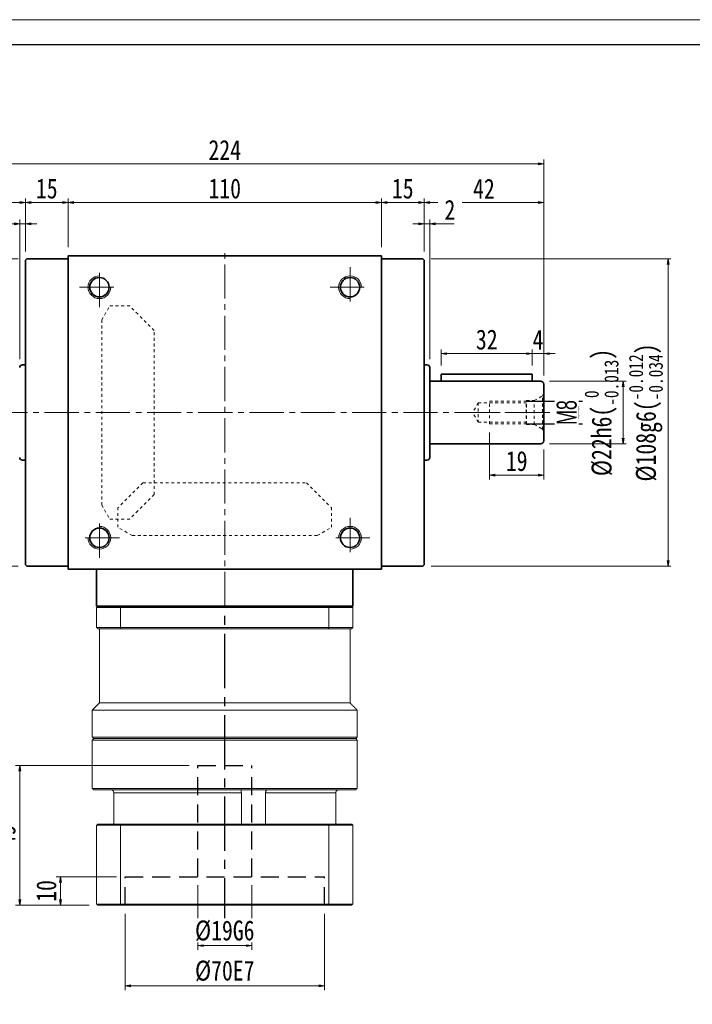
# Model space of a CAD drawing. Header units: millimetres. Extents: x 7 to 755, y 37 to 563.
# Tile 3 of 8: x 154 to 390, y 218 to 563. Entities that reach past the tile are written whole.
import ezdxf

# ---------------------------------------------------------------- set-up
doc = ezdxf.new("R2010")
doc.units = ezdxf.units.MM
for name, pattern in [('CENTER2', [28.575, 19.05, -3.175, 3.175, -3.175]), ('DASHED2', [9.525, 6.35, -3.175]), ('点画线', [18, 12, -2, 2, -2]), ('虚线', [2, 1, -1])]:
    doc.linetypes.add(name, pattern=pattern)
doc.layers.add('3中心线层', color=1, linetype='CENTER2')
doc.layers.add('4虚线层', color=6, linetype='DASHED2')
for name, color, linetype, lineweight in [('EB0', 7, 'Continuous', 35), ('中心线层', 1, '点画线', 18), ('图框_外框线', 7, 'Continuous', 18), ('尺寸线层', 3, 'Continuous', 18), ('粗实线层', 7, 'Continuous', 35)]:
    doc.layers.add(name, color=color, linetype=linetype, lineweight=lineweight)
doc.styles.add('宋体', font='SimSun.ttf', dxfattribs={"width": 0.8})
doc.styles.add('标准', font='txt', dxfattribs={"width": 0.667})
doc.dimstyles.new('a4-1-1', dxfattribs={"dimtxt": 3, "dimasz": 3, "dimexe": 1.5, "dimexo": 0, "dimgap": 0.5, "dimtad": 1, "dimdec": 3, "dimdsep": 46, "dimtxsty": '标准', "dimblk": '_CAXARROW', "dimcen": 0, "dimdle": 6, "dimazin": 2, "dimtfac": 0.707107, "dimtdec": 3, "dimtix": 1, "dimtmove": 2, "dimatfit": 3, "dimfxl": 0, "dimfrac": 2, "dimtolj": 1, "dimarcsym": 0})
doc.dimstyles.new('A水平标注$0', dxfattribs={"dimtxt": 3.5, "dimasz": 2, "dimexe": 1.5, "dimexo": 3, "dimgap": 1.1, "dimtad": 1, "dimtoh": 1, "dimdec": 4, "dimdsep": 46, "dimtxsty": '宋体', "dimblk": 'OPEN', "dimcen": 3, "dimclrd": 3, "dimclre": 3, "dimclrt": 6, "dimadec": 0, "dimazin": 0, "dimtm": 1e-09, "dimtfac": 1, "dimtdec": 4, "dimtix": 1, "dimtmove": 0, "dimatfit": 3, "dimldrblk": 'OPEN', "dimfxl": 0, "dimlwd": 13, "dimlwe": 13, "dimarcsym": 0})
doc.dimstyles.new('D直径标注φ25', dxfattribs={"dimtxt": 3.5, "dimasz": 2, "dimexe": 1, "dimexo": 3, "dimtad": 1, "dimtoh": 1, "dimdec": 1, "dimdsep": 46, "dimtxsty": '宋体', "dimblk": 'OPEN', "dimcen": 3, "dimclrd": 3, "dimclre": 3, "dimclrt": 130, "dimadec": 0, "dimazin": 0, "dimtm": 1e-09, "dimtfac": 1, "dimtdec": 1, "dimtmove": 0, "dimatfit": 0, "dimldrblk": 'OPEN', "dimfxl": 0, "dimlwd": 13, "dimlwe": 13, "dimarcsym": 0})

# ---------------------------------------------------------------- blocks, each defined once
blk = doc.blocks.new('m8-11111_2_1')
at = {"layer": '中心线层', "linetype": '点画线', "lineweight": 18}
blk.add_line((27.67, 0), (-2.1, 0), dxfattribs=at)
at = {"layer": '粗实线层', "color": 6, "linetype": '虚线', "lineweight": 18}
for p, q in [((0, -6.6), (0, 6.6)), ((0, 6.6), (0.43, 5.86)), ((3.3, 4.2), (0.43, 5.86)), ((0.43, -5.86), (0.43, 5.86)), ((6, 4.2), (3.3, 4.2)), ((3.3, -4.2), (3.3, 4.2)), ((6.2, 4), (6, 4.2)), ((6, -4.2), (6, 4.2)), ((19, 4), (6.2, 4)), ((6.2, -4), (6.2, 4)), ((19, -4), (19, 4)), ((23, 3.4), (6.2, 3.4)), ((23, 3.4), (24.96, 0)), ((23, 3.4), (23, -3.4)), ((23, -3.4), (24.96, 0)), ((23, -3.4), (6.2, -3.4)), ((0, -6.6), (0.43, -5.86)), ((3.3, -4.2), (0.43, -5.86)), ((6, -4.2), (3.3, -4.2)), ((6.2, -4), (6, -4.2)), ((19, -4), (6.2, -4))]:
    blk.add_line(p, q, dxfattribs=at)
blk = doc.blocks.new('_Open')
at = {"color": 0, "linetype": 'ByBlock', "lineweight": -2}
for p, q in [((-1, 0.17), (0, 0)), ((-1, -0.17), (0, 0)), ((0, 0), (-1, 0))]:
    blk.add_line(p, q, dxfattribs=at)
blk = doc.blocks.new('*D14')
at = {"layer": 'Defpoints', "color": 0, "transparency": 16777216}
for p in [(155.9, 499.06), (155.9, 478.86), (170.9, 480.36)]:
    blk.add_point(p, dxfattribs=at)
at = {"layer": '尺寸线层', "color": 3, "lineweight": 13, "transparency": 16777216}
for p, q in [((155.9, 481.86), (155.9, 500.56)), ((168.9, 499.06), (157.9, 499.06)), ((170.9, 483.36), (170.9, 500.56))]:
    blk.add_line(p, q, dxfattribs=at)
at = {"layer": '尺寸线层', "color": 3, "lineweight": 13, "transparency": 16777216, "xscale": 2, "yscale": 2, "zscale": 2, "rotation": 180}
blk.add_blockref('_Open', (155.9, 499.06), dxfattribs=at)
at = {"layer": '尺寸线层', "color": 3, "lineweight": 13, "transparency": 16777216, "xscale": 2, "yscale": 2, "zscale": 2}
blk.add_blockref('_Open', (170.9, 499.06), dxfattribs=at)
at = {"layer": '尺寸线层', "color": 6, "transparency": 16777216, "insert": (163.4, 503.96), "char_height": 7, "attachment_point": 5, "style": '宋体', "bg_fill": 3, "box_fill_scale": 1.1, "bg_fill_color": 257, "bg_fill_transparency": 0}
blk.add_mtext('15', dxfattribs=at)
blk = doc.blocks.new('*D15')
at = {"layer": 'Defpoints', "color": 0, "transparency": 16777216}
for p in [(295.9, 499.06), (280.9, 480.36), (295.9, 478.86)]:
    blk.add_point(p, dxfattribs=at)
at = {"layer": '尺寸线层', "color": 3, "lineweight": 13, "transparency": 16777216}
for p, q in [((280.9, 483.36), (280.9, 500.56)), ((282.9, 499.06), (293.9, 499.06)), ((295.9, 481.86), (295.9, 500.56))]:
    blk.add_line(p, q, dxfattribs=at)
at = {"layer": '尺寸线层', "color": 3, "lineweight": 13, "transparency": 16777216, "xscale": 2, "yscale": 2, "zscale": 2, "rotation": 180}
blk.add_blockref('_Open', (280.9, 499.06), dxfattribs=at)
at = {"layer": '尺寸线层', "color": 3, "lineweight": 13, "transparency": 16777216, "xscale": 2, "yscale": 2, "zscale": 2}
blk.add_blockref('_Open', (295.9, 499.06), dxfattribs=at)
at = {"layer": '尺寸线层', "color": 6, "transparency": 16777216, "insert": (288.4, 503.96), "char_height": 7, "attachment_point": 5, "style": '宋体', "bg_fill": 3, "box_fill_scale": 1.1, "bg_fill_color": 257, "bg_fill_transparency": 0}
blk.add_mtext('15', dxfattribs=at)
blk = doc.blocks.new('*D16')
at = {"layer": 'Defpoints', "color": 0, "transparency": 16777216}
for p in [(280.9, 499.06), (170.9, 480.36), (280.9, 480.36)]:
    blk.add_point(p, dxfattribs=at)
at = {"layer": '尺寸线层', "color": 3, "lineweight": 13, "transparency": 16777216}
for p, q in [((170.9, 483.36), (170.9, 500.56)), ((172.9, 499.06), (278.9, 499.06)), ((280.9, 483.36), (280.9, 500.56))]:
    blk.add_line(p, q, dxfattribs=at)
at = {"layer": '尺寸线层', "color": 3, "lineweight": 13, "transparency": 16777216, "xscale": 2, "yscale": 2, "zscale": 2}
for p, rotation in [((170.9, 499.06), 179.9999999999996), ((280.9, 499.06), 359.9999999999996)]:
    blk.add_blockref('_Open', p, dxfattribs=dict(at, rotation=rotation))
at = {"layer": '尺寸线层', "color": 6, "transparency": 16777216, "insert": (225.9, 503.98), "char_height": 7, "attachment_point": 5, "style": '宋体', "bg_fill": 3, "box_fill_scale": 1.1, "bg_fill_color": 257, "bg_fill_transparency": 0}
blk.add_mtext('110', dxfattribs=at)
blk = doc.blocks.new('*D17')
at = {"layer": 'Defpoints', "color": 0, "transparency": 16777216}
for p in [(113.9, 512.67), (113.9, 435.36), (337.9, 435.36)]:
    blk.add_point(p, dxfattribs=at)
at = {"layer": '尺寸线层', "color": 3, "lineweight": 13, "transparency": 16777216}
for p, q in [((113.9, 438.36), (113.9, 514.17)), ((335.9, 512.67), (115.9, 512.67)), ((337.9, 438.36), (337.9, 514.17))]:
    blk.add_line(p, q, dxfattribs=at)
at = {"layer": '尺寸线层', "color": 3, "lineweight": 13, "transparency": 16777216, "xscale": 2, "yscale": 2, "zscale": 2, "rotation": 180}
blk.add_blockref('_Open', (113.9, 512.67), dxfattribs=at)
at = {"layer": '尺寸线层', "color": 3, "lineweight": 13, "transparency": 16777216, "xscale": 2, "yscale": 2, "zscale": 2}
blk.add_blockref('_Open', (337.9, 512.67), dxfattribs=at)
at = {"layer": '尺寸线层', "color": 6, "transparency": 16777216, "insert": (225.9, 517.55), "char_height": 7, "attachment_point": 5, "style": '宋体', "bg_fill": 3, "box_fill_scale": 1.1, "bg_fill_color": 257, "bg_fill_transparency": 0}
blk.add_mtext('224', dxfattribs=at)
blk = doc.blocks.new('*D20')
at = {"layer": 'Defpoints', "color": 0, "transparency": 16777216}
for p in [(156.4, 479.36), (82.46, 371.36), (156.4, 371.36)]:
    blk.add_point(p, dxfattribs=at)
at = {"layer": '尺寸线层', "color": 3, "lineweight": 13, "transparency": 16777216}
for p, q in [((153.4, 479.36), (81.46, 479.36)), ((82.46, 477.36), (82.46, 373.36)), ((153.4, 371.36), (81.46, 371.36))]:
    blk.add_line(p, q, dxfattribs=at)
at = {"layer": '尺寸线层', "color": 3, "lineweight": 13, "transparency": 16777216, "xscale": 2, "yscale": 2, "zscale": 2}
for p, rotation in [((82.46, 479.36), 90), ((82.46, 371.36), 270)]:
    blk.add_blockref('_Open', p, dxfattribs=dict(at, rotation=rotation))
at = {"layer": '尺寸线层', "color": 130, "transparency": 16777216, "insert": (74.63, 425.36), "char_height": 7, "attachment_point": 5, "rotation": 90, "style": '宋体', "bg_fill": 3, "box_fill_scale": 1.1, "bg_fill_color": 257, "bg_fill_transparency": 0}
blk.add_mtext('{\\A1;\\A1;%%C108g6({\\H0.707107x;\\S-0.012^ -0.034;})}', dxfattribs=at)
blk = doc.blocks.new('_CAXARROW')
blk.add_hatch(color=0).paths.add_polyline_path([(0, 0), (-1, 0.125), (-1, -0.125)], flags=0)
blk = doc.blocks.new('*D21')
at = {"layer": 'Defpoints', "color": 0, "transparency": 16777216}
for p in [(331.7, 429.36), (331.7, 421.36)]:
    blk.add_point(p, dxfattribs=at)
at = {"layer": '尺寸线层', "color": 0, "lineweight": -2, "transparency": 16777216}
for p, q in [((331.7, 429.36), (351.51, 429.36)), ((350.01, 426.36), (350.01, 424.36)), ((331.7, 421.36), (351.51, 421.36))]:
    blk.add_line(p, q, dxfattribs=at)
at = {"layer": '尺寸线层', "color": 0, "lineweight": -2, "transparency": 16777216, "xscale": 3, "yscale": 3, "zscale": 3}
for p, rotation in [((350.01, 429.36), 90), ((350.01, 421.36), 270)]:
    blk.add_blockref('_CAXARROW', p, dxfattribs=dict(at, rotation=rotation))
at = {"layer": '尺寸线层', "color": 0, "transparency": 16777216, "insert": (346.01, 425.36), "char_height": 7, "attachment_point": 5, "rotation": 90, "style": '标准', "bg_fill": 3, "box_fill_scale": 1.1, "bg_fill_color": 257, "bg_fill_transparency": 0}
blk.add_mtext('\\A1;M8', dxfattribs=at)
at = {"layer": 'Defpoints', "color": 0, "transparency": 16777216}
blk.add_point((350.01, 421.36), dxfattribs=at)
blk = doc.blocks.new('*D22')
at = {"layer": 'Defpoints', "color": 0, "transparency": 16777216}
for p in [(336.9, 436.36), (336.9, 414.36), (365.81, 414.36)]:
    blk.add_point(p, dxfattribs=at)
at = {"layer": '尺寸线层', "color": 3, "lineweight": 13, "transparency": 16777216}
for p, q in [((339.9, 436.36), (366.81, 436.36)), ((365.81, 434.36), (365.81, 416.36)), ((339.9, 414.36), (366.81, 414.36))]:
    blk.add_line(p, q, dxfattribs=at)
at = {"layer": '尺寸线层', "color": 3, "lineweight": 13, "transparency": 16777216, "xscale": 2, "yscale": 2, "zscale": 2}
for p, rotation in [((365.81, 436.36), 90), ((365.81, 414.36), 270)]:
    blk.add_blockref('_Open', p, dxfattribs=dict(at, rotation=rotation))
at = {"layer": '尺寸线层', "color": 130, "transparency": 16777216, "insert": (358.2, 425.36), "char_height": 7, "attachment_point": 5, "rotation": 90, "style": '宋体'}
blk.add_mtext('{\\A1;\\A1;%%C22h6({\\H0.707107x;\\S 0^ -0.013;})}', dxfattribs=at)
blk = doc.blocks.new('*D23')
at = {"layer": 'Defpoints', "color": 0, "transparency": 16777216}
for p in [(295.4, 479.36), (295.4, 371.36), (381.59, 371.36)]:
    blk.add_point(p, dxfattribs=at)
at = {"layer": '尺寸线层', "color": 3, "lineweight": 13, "transparency": 16777216}
for p, q in [((298.4, 479.36), (382.59, 479.36)), ((381.59, 477.36), (381.59, 373.36)), ((298.4, 371.36), (382.59, 371.36))]:
    blk.add_line(p, q, dxfattribs=at)
at = {"layer": '尺寸线层', "color": 3, "lineweight": 13, "transparency": 16777216, "xscale": 2, "yscale": 2, "zscale": 2}
for p, rotation in [((381.59, 479.36), 90), ((381.59, 371.36), 270)]:
    blk.add_blockref('_Open', p, dxfattribs=dict(at, rotation=rotation))
at = {"layer": '尺寸线层', "color": 130, "transparency": 16777216, "insert": (373.77, 425.36), "char_height": 7, "attachment_point": 5, "rotation": 90, "style": '宋体', "bg_fill": 3, "box_fill_scale": 1.1, "bg_fill_color": 257, "bg_fill_transparency": 0}
blk.add_mtext('{\\A1;\\A1;%%C108g6({\\H0.707107x;\\S-0.012^ -0.034;})}', dxfattribs=at)
blk = doc.blocks.new('*D37')
at = {"layer": 'Defpoints', "color": 0, "transparency": 16777216}
for p in [(333.9, 446.02), (333.9, 438.86), (337.9, 435.36)]:
    blk.add_point(p, dxfattribs=at)
at = {"layer": '尺寸线层', "color": 3, "lineweight": 13, "transparency": 16777216}
for p, q in [((331.9, 446.02), (329.9, 446.02)), ((333.9, 441.86), (333.9, 447.52)), ((337.9, 446.02), (333.9, 446.02)), ((337.9, 438.36), (337.9, 447.52)), ((339.9, 446.02), (341.9, 446.02))]:
    blk.add_line(p, q, dxfattribs=at)
at = {"layer": '尺寸线层', "color": 3, "lineweight": 13, "transparency": 16777216, "xscale": 2, "yscale": 2, "zscale": 2}
blk.add_blockref('_Open', (333.9, 446.02), dxfattribs=at)
at = {"layer": '尺寸线层', "color": 3, "lineweight": 13, "transparency": 16777216, "xscale": 2, "yscale": 2, "zscale": 2, "rotation": 180}
blk.add_blockref('_Open', (337.9, 446.02), dxfattribs=at)
at = {"layer": '尺寸线层', "color": 6, "transparency": 16777216, "insert": (335.9, 450.9), "char_height": 7, "attachment_point": 5, "style": '宋体', "bg_fill": 3, "box_fill_scale": 1.1, "bg_fill_color": 257, "bg_fill_transparency": 0}
blk.add_mtext('4', dxfattribs=at)
blk = doc.blocks.new('*D38')
at = {"layer": 'Defpoints', "color": 0, "transparency": 16777216}
for p in [(301.9, 446.02), (301.9, 438.86), (333.9, 438.86)]:
    blk.add_point(p, dxfattribs=at)
at = {"layer": '尺寸线层', "color": 3, "lineweight": 13, "transparency": 16777216}
for p, q in [((301.9, 441.86), (301.9, 447.52)), ((331.9, 446.02), (303.9, 446.02)), ((333.9, 441.86), (333.9, 447.52))]:
    blk.add_line(p, q, dxfattribs=at)
at = {"layer": '尺寸线层', "color": 3, "lineweight": 13, "transparency": 16777216, "xscale": 2, "yscale": 2, "zscale": 2, "rotation": 180}
blk.add_blockref('_Open', (301.9, 446.02), dxfattribs=at)
at = {"layer": '尺寸线层', "color": 3, "lineweight": 13, "transparency": 16777216, "xscale": 2, "yscale": 2, "zscale": 2}
blk.add_blockref('_Open', (333.9, 446.02), dxfattribs=at)
at = {"layer": '尺寸线层', "color": 6, "transparency": 16777216, "insert": (317.9, 450.94), "char_height": 7, "attachment_point": 5, "style": '宋体', "bg_fill": 3, "box_fill_scale": 1.1, "bg_fill_color": 257, "bg_fill_transparency": 0}
blk.add_mtext('32', dxfattribs=at)
blk = doc.blocks.new('*D39')
at = {"layer": 'Defpoints', "color": 0, "transparency": 16777216}
for p in [(318.9, 421.36), (337.9, 415.36), (318.9, 403.36)]:
    blk.add_point(p, dxfattribs=at)
at = {"layer": '尺寸线层', "color": 3, "lineweight": 13, "transparency": 16777216}
for p, q in [((318.9, 418.36), (318.9, 401.86)), ((337.9, 412.36), (337.9, 401.86)), ((335.9, 403.36), (320.9, 403.36))]:
    blk.add_line(p, q, dxfattribs=at)
at = {"layer": '尺寸线层', "color": 3, "lineweight": 13, "transparency": 16777216, "xscale": 2, "yscale": 2, "zscale": 2, "rotation": 180}
blk.add_blockref('_Open', (318.9, 403.36), dxfattribs=at)
at = {"layer": '尺寸线层', "color": 3, "lineweight": 13, "transparency": 16777216, "xscale": 2, "yscale": 2, "zscale": 2}
blk.add_blockref('_Open', (337.9, 403.36), dxfattribs=at)
at = {"layer": '尺寸线层', "color": 6, "transparency": 16777216, "insert": (328.4, 408.28), "char_height": 7, "attachment_point": 5, "style": '宋体', "bg_fill": 3, "box_fill_scale": 1.1, "bg_fill_color": 257, "bg_fill_transparency": 0}
blk.add_mtext('19', dxfattribs=at)
blk = doc.blocks.new('*D9')
at = {"layer": 'Defpoints', "color": 0, "transparency": 16777216}
for p in [(155.9, 499.06), (155.9, 478.86), (113.9, 435.36)]:
    blk.add_point(p, dxfattribs=at)
at = {"layer": '尺寸线层', "color": 3, "lineweight": 13, "transparency": 16777216}
for p, q in [((113.9, 438.36), (113.9, 500.56)), ((115.9, 499.06), (153.9, 499.06)), ((155.9, 481.86), (155.9, 500.56))]:
    blk.add_line(p, q, dxfattribs=at)
at = {"layer": '尺寸线层', "color": 3, "lineweight": 13, "transparency": 16777216, "xscale": 2, "yscale": 2, "zscale": 2, "rotation": 180}
blk.add_blockref('_Open', (113.9, 499.06), dxfattribs=at)
at = {"layer": '尺寸线层', "color": 3, "lineweight": 13, "transparency": 16777216, "xscale": 2, "yscale": 2, "zscale": 2}
blk.add_blockref('_Open', (155.9, 499.06), dxfattribs=at)
at = {"layer": '尺寸线层', "color": 6, "transparency": 16777216, "insert": (134.9, 503.94), "char_height": 7, "attachment_point": 5, "style": '宋体', "bg_fill": 3, "box_fill_scale": 1.1, "bg_fill_color": 257, "bg_fill_transparency": 0}
blk.add_mtext('42', dxfattribs=at)
blk = doc.blocks.new('*D10')
at = {"layer": 'Defpoints', "color": 0, "transparency": 16777216}
for p in [(153.9, 491.65), (155.9, 478.86), (153.9, 441.11)]:
    blk.add_point(p, dxfattribs=at)
at = {"layer": '尺寸线层', "color": 3, "lineweight": 13, "transparency": 16777216}
for p, q in [((145.3, 491.65), (149.9, 491.65)), ((149.9, 491.65), (151.9, 491.65)), ((153.9, 444.11), (153.9, 493.15)), ((155.9, 491.65), (153.9, 491.65)), ((155.9, 481.86), (155.9, 493.15)), ((157.9, 491.65), (159.9, 491.65))]:
    blk.add_line(p, q, dxfattribs=at)
at = {"layer": '尺寸线层', "color": 3, "lineweight": 13, "transparency": 16777216, "xscale": 2, "yscale": 2, "zscale": 2}
blk.add_blockref('_Open', (153.9, 491.65), dxfattribs=at)
at = {"layer": '尺寸线层', "color": 3, "lineweight": 13, "transparency": 16777216, "xscale": 2, "yscale": 2, "zscale": 2, "rotation": 180}
blk.add_blockref('_Open', (155.9, 491.65), dxfattribs=at)
at = {"layer": '尺寸线层', "color": 6, "transparency": 16777216, "insert": (146.85, 496.53), "char_height": 7, "attachment_point": 5, "style": '宋体', "bg_fill": 3, "box_fill_scale": 1.1, "bg_fill_color": 257, "bg_fill_transparency": 0}
blk.add_mtext('2', dxfattribs=at)
blk = doc.blocks.new('*D11')
at = {"layer": 'Defpoints', "color": 0, "transparency": 16777216}
for p in [(295.9, 499.06), (295.9, 478.86), (337.9, 435.36)]:
    blk.add_point(p, dxfattribs=at)
at = {"layer": '尺寸线层', "color": 3, "lineweight": 13, "transparency": 16777216}
for p, q in [((295.9, 481.86), (295.9, 500.56)), ((335.9, 499.06), (297.9, 499.06)), ((337.9, 438.36), (337.9, 500.56))]:
    blk.add_line(p, q, dxfattribs=at)
at = {"layer": '尺寸线层', "color": 3, "lineweight": 13, "transparency": 16777216, "xscale": 2, "yscale": 2, "zscale": 2, "rotation": 180}
blk.add_blockref('_Open', (295.9, 499.06), dxfattribs=at)
at = {"layer": '尺寸线层', "color": 3, "lineweight": 13, "transparency": 16777216, "xscale": 2, "yscale": 2, "zscale": 2}
blk.add_blockref('_Open', (337.9, 499.06), dxfattribs=at)
at = {"layer": '尺寸线层', "color": 6, "transparency": 16777216, "insert": (316.9, 503.94), "char_height": 7, "attachment_point": 5, "style": '宋体', "bg_fill": 3, "box_fill_scale": 1.1, "bg_fill_color": 257, "bg_fill_transparency": 0}
blk.add_mtext('42', dxfattribs=at)
blk = doc.blocks.new('*D12')
at = {"layer": 'Defpoints', "color": 0, "transparency": 16777216}
for p in [(297.9, 491.65), (295.9, 478.86), (297.9, 441.11)]:
    blk.add_point(p, dxfattribs=at)
at = {"layer": '尺寸线层', "color": 3, "lineweight": 13, "transparency": 16777216}
for p, q in [((293.9, 491.65), (291.9, 491.65)), ((295.9, 481.86), (295.9, 493.15)), ((295.9, 491.65), (297.9, 491.65)), ((297.9, 444.11), (297.9, 493.15)), ((301.9, 491.65), (299.9, 491.65)), ((306.49, 491.65), (301.9, 491.65))]:
    blk.add_line(p, q, dxfattribs=at)
at = {"layer": '尺寸线层', "color": 3, "lineweight": 13, "transparency": 16777216, "xscale": 2, "yscale": 2, "zscale": 2}
blk.add_blockref('_Open', (295.9, 491.65), dxfattribs=at)
at = {"layer": '尺寸线层', "color": 3, "lineweight": 13, "transparency": 16777216, "xscale": 2, "yscale": 2, "zscale": 2, "rotation": 180}
blk.add_blockref('_Open', (297.9, 491.65), dxfattribs=at)
at = {"layer": '尺寸线层', "color": 6, "transparency": 16777216, "insert": (304.95, 496.53), "char_height": 7, "attachment_point": 5, "style": '宋体', "bg_fill": 3, "box_fill_scale": 1.1, "bg_fill_color": 257, "bg_fill_transparency": 0}
blk.add_mtext('2', dxfattribs=at)
blk = doc.blocks.new('*D41')
at = {"layer": 'Defpoints', "color": 0, "transparency": 16777216}
for p in [(190.9, 252.36), (260.9, 252.36), (260.9, 224.05)]:
    blk.add_point(p, dxfattribs=at)
at = {"layer": '尺寸线层', "color": 3, "lineweight": 13, "transparency": 16777216}
for p, q in [((190.9, 249.36), (190.9, 222.55)), ((260.9, 249.36), (260.9, 222.55)), ((192.9, 224.05), (258.9, 224.05))]:
    blk.add_line(p, q, dxfattribs=at)
at = {"layer": '尺寸线层', "color": 3, "lineweight": 13, "transparency": 16777216, "xscale": 2, "yscale": 2, "zscale": 2, "rotation": 180}
blk.add_blockref('_Open', (190.9, 224.05), dxfattribs=at)
at = {"layer": '尺寸线层', "color": 3, "lineweight": 13, "transparency": 16777216, "xscale": 2, "yscale": 2, "zscale": 2}
blk.add_blockref('_Open', (260.9, 224.05), dxfattribs=at)
at = {"layer": '尺寸线层', "color": 6, "transparency": 16777216, "insert": (225.9, 229.23), "char_height": 7, "attachment_point": 5, "style": '宋体', "bg_fill": 3, "box_fill_scale": 1.1, "bg_fill_color": 257, "bg_fill_transparency": 0}
blk.add_mtext('%%C70E7', dxfattribs=at)
blk = doc.blocks.new('*D42')
at = {"layer": 'Defpoints', "color": 0, "transparency": 16777216}
for p in [(216.4, 262.36), (235.4, 262.36), (235.4, 238.15)]:
    blk.add_point(p, dxfattribs=at)
at = {"layer": '尺寸线层', "color": 3, "lineweight": 13, "transparency": 16777216}
for p, q in [((216.4, 259.36), (216.4, 236.65)), ((235.4, 259.36), (235.4, 236.65)), ((218.4, 238.15), (233.4, 238.15))]:
    blk.add_line(p, q, dxfattribs=at)
at = {"layer": '尺寸线层', "color": 3, "lineweight": 13, "transparency": 16777216, "xscale": 2, "yscale": 2, "zscale": 2, "rotation": 180}
blk.add_blockref('_Open', (216.4, 238.15), dxfattribs=at)
at = {"layer": '尺寸线层', "color": 3, "lineweight": 13, "transparency": 16777216, "xscale": 2, "yscale": 2, "zscale": 2}
blk.add_blockref('_Open', (235.4, 238.15), dxfattribs=at)
at = {"layer": '尺寸线层', "color": 6, "transparency": 16777216, "insert": (225.9, 243.33), "char_height": 7, "attachment_point": 5, "style": '宋体', "bg_fill": 3, "box_fill_scale": 1.1, "bg_fill_color": 257, "bg_fill_transparency": 0}
blk.add_mtext('%%C19G6', dxfattribs=at)
blk = doc.blocks.new('*D43')
at = {"layer": 'Defpoints', "color": 0, "transparency": 16777216}
for p in [(190.9, 262.36), (168.19, 252.36), (181.3, 252.36)]:
    blk.add_point(p, dxfattribs=at)
at = {"layer": '尺寸线层', "color": 3, "lineweight": 13, "transparency": 16777216}
for p, q in [((187.9, 262.36), (166.69, 262.36)), ((168.19, 260.36), (168.19, 254.36)), ((178.3, 252.36), (166.69, 252.36))]:
    blk.add_line(p, q, dxfattribs=at)
at = {"layer": '尺寸线层', "color": 3, "lineweight": 13, "transparency": 16777216, "xscale": 2, "yscale": 2, "zscale": 2}
for p, rotation in [((168.19, 262.36), 90), ((168.19, 252.36), 270)]:
    blk.add_blockref('_Open', p, dxfattribs=dict(at, rotation=rotation))
at = {"layer": '尺寸线层', "color": 6, "transparency": 16777216, "insert": (163.27, 257.36), "char_height": 7, "attachment_point": 5, "rotation": 90, "style": '宋体', "bg_fill": 3, "box_fill_scale": 1.1, "bg_fill_color": 257, "bg_fill_transparency": 0}
blk.add_mtext('10', dxfattribs=at)
blk = doc.blocks.new('*D44')
at = {"layer": 'Defpoints', "color": 0, "transparency": 16777216}
for p in [(216.4, 301.36), (153.95, 252.36), (181.3, 252.36)]:
    blk.add_point(p, dxfattribs=at)
at = {"layer": '尺寸线层', "color": 3, "lineweight": 13, "transparency": 16777216}
for p, q in [((213.4, 301.36), (152.45, 301.36)), ((153.95, 299.36), (153.95, 254.36)), ((178.3, 252.36), (152.45, 252.36))]:
    blk.add_line(p, q, dxfattribs=at)
at = {"layer": '尺寸线层', "color": 3, "lineweight": 13, "transparency": 16777216, "xscale": 2, "yscale": 2, "zscale": 2}
for p, rotation in [((153.95, 301.36), 90), ((153.95, 252.36), 270)]:
    blk.add_blockref('_Open', p, dxfattribs=dict(at, rotation=rotation))
at = {"layer": '尺寸线层', "color": 6, "transparency": 16777216, "insert": (148.95, 276.86), "char_height": 7, "attachment_point": 5, "rotation": 90, "style": '宋体', "bg_fill": 3, "box_fill_scale": 1.1, "bg_fill_color": 256, "bg_fill_true_color": 13158600, "bg_fill_transparency": 0}
blk.add_mtext('49', dxfattribs=at)

msp = doc.modelspace()

# ---------------------------------------------------------------- linework, layer by layer
at = {"color": 7, "linetype": 'Continuous', "lineweight": 15}
for p, q in [((180.89533, 356.86141), (189.30299, 356.86141)), ((180.89533, 349.86141), (180.89533, 356.86141)), ((189.48105, 357.36141), (181.39533, 357.36141)), ((189.30299, 356.86141), (262.48768, 356.86141)), ((189.30299, 356.86141), (189.30299, 349.86141)), ((262.30962, 357.36141), (189.48105, 357.36141)), ((270.39533, 357.36141), (262.30962, 357.36141)), ((262.48768, 356.86141), (270.89533, 356.86141)), ((262.48768, 349.86141), (262.48768, 356.86141)), ((270.89533, 356.86141), (270.89533, 349.86141)), ((189.30299, 349.86141), (180.89533, 349.86141)), ((181.39533, 349.36141), (189.48105, 349.36141)), ((262.48768, 349.86141), (189.30299, 349.86141)), ((189.48105, 349.36141), (262.30962, 349.36141)), ((262.30962, 349.36141), (270.39533, 349.36141)), ((270.89533, 349.86141), (262.48768, 349.86141)), ((269.89533, 323.36141), (181.89533, 323.36141)), ((272.39533, 320.86141), (179.39533, 320.86141)), ((272.39533, 311.36141), (179.39533, 311.36141)), ((179.39533, 310.36141), (225.89533, 310.36141)), ((225.89533, 310.86141), (179.89533, 310.86141)), ((179.89533, 310.86141), (271.89533, 310.86141)), ((271.89533, 310.86141), (225.89533, 310.86141)), ((225.89533, 310.36141), (272.39533, 310.36141)), ((272.39533, 293.36141), (179.39533, 293.36141)), ((179.89533, 292.86141), (271.89533, 292.86141)), ((186.89457, 291.86141), (231.72377, 291.86141)), ((186.89457, 280.86141), (186.89457, 291.86141)), ((231.72377, 291.86141), (231.72377, 280.86141)), ((240.25518, 280.86141), (240.25518, 291.86141)), ((240.25518, 291.86141), (264.8961, 291.86141)), ((264.8961, 291.86141), (264.8961, 280.86141)), ((180.89533, 280.46141), (189.30299, 280.46141)), ((180.89533, 280.46141), (180.89533, 252.76141)), ((189.44537, 280.86141), (181.29533, 280.86141)), ((189.30299, 280.46141), (189.30299, 252.76141)), ((189.30299, 280.46141), (262.48768, 280.46141)), ((262.3453, 280.86141), (189.44537, 280.86141)), ((270.49533, 280.86141), (262.3453, 280.86141)), ((262.48768, 280.46141), (262.48768, 252.76141)), ((262.48768, 280.46141), (270.89533, 280.46141)), ((270.89533, 280.46141), (270.89533, 252.76141)), ((189.30299, 252.76141), (180.89533, 252.76141)), ((262.48768, 252.76141), (189.30299, 252.76141)), ((270.89533, 252.76141), (262.48768, 252.76141)), ((181.29533, 252.36141), (189.44537, 252.36141)), ((189.44537, 252.36141), (262.3453, 252.36141)), ((262.3453, 252.36141), (270.49533, 252.36141))]:
    msp.add_line(p, q, dxfattribs=at)
for points in [[(181.39533, 357.36141), (180.89533, 356.86141)], [(189.48105, 357.36141), (189.30299, 356.86141)], [(262.30962, 357.36141), (262.48768, 356.86141)], [(270.39533, 357.36141), (270.89533, 356.86141)], [(180.89533, 349.86141), (181.39533, 349.36141)], [(181.89533, 323.36141), (181.89533, 349.36141)], [(189.30299, 349.86141), (189.48105, 349.36141)], [(262.48768, 349.86141), (262.30962, 349.36141)], [(269.89533, 349.36141), (269.89533, 323.36141)], [(270.39533, 349.36141), (270.89533, 349.86141)], [(179.39533, 320.86141), (181.89533, 323.36141)], [(269.89533, 323.36141), (272.39533, 320.86141)], [(179.39533, 311.36141), (179.39533, 320.86141)], [(272.39533, 320.86141), (272.39533, 311.36141)], [(179.89533, 310.86141), (179.39533, 311.36141)], [(272.39533, 311.36141), (271.89533, 310.86141)], [(179.39533, 310.36141), (179.89533, 310.86141)], [(179.39533, 293.36141), (179.39533, 310.36141)], [(271.89533, 310.86141), (272.39533, 310.36141)], [(272.39533, 310.36141), (272.39533, 293.36141)], [(179.89533, 292.86141), (179.39533, 293.36141)], [(272.39533, 293.36141), (271.89533, 292.86141)], [(180.89533, 280.46141), (181.29533, 280.86141)], [(189.30299, 280.46141), (189.44537, 280.86141)], [(262.48768, 280.46141), (262.3453, 280.86141)], [(270.49533, 280.86141), (270.89533, 280.46141)], [(180.89533, 252.76141), (181.29533, 252.36141)], [(189.44537, 252.36141), (189.30299, 252.76141)], [(262.3453, 252.36141), (262.48768, 252.76141)], [(270.49533, 252.36141), (270.89533, 252.76141)]]:
    msp.add_open_spline(points, degree=1, dxfattribs=at)
for points, knots in [([(186.89457, 291.86141), (186.88433, 291.9715), (186.86387, 292.19164), (186.7043, 292.48653), (186.46508, 292.71446), (186.18759, 292.8422), (185.99708, 292.85583), (185.91911, 292.86141)], [0, 0, 0, 0, 0.324175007, 0.648284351, 0.979229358, 1.316860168, 1.550819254, 1.550819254, 1.550819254, 1.550819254]), ([(231.69375, 292.73789), (231.69327, 292.73042), (231.6903, 292.68333), (231.70295, 292.50015), (231.71912, 292.20714), (231.72222, 291.97667), (231.72377, 291.86141)], [0, 0, 0, 0, 0.0513915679, 0.3237471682, 0.6004135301, 0.8771995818, 0.8771995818, 0.8771995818, 0.8771995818]), ([(240.25518, 291.86141), (240.26181, 291.9715), (240.27506, 292.19164), (240.3744, 292.48653), (240.51084, 292.71446), (240.6525, 292.8422), (240.73503, 292.85583), (240.76881, 292.86141)], [0, 0, 0, 0, 0.251379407, 0.502707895, 0.759337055, 1.021150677, 1.202572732, 1.202572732, 1.202572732, 1.202572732]), ([(265.87156, 292.86141), (265.85467, 292.86113), (265.72935, 292.85906), (265.49712, 292.80573), (265.21646, 292.63048), (265.00756, 292.36707), (264.90801, 292.09322), (264.89913, 291.92041), (264.8961, 291.86141)], [0, 0, 0, 0, 0.05070556, 0.376081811, 0.704498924, 1.040598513, 1.377079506, 1.551483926, 1.551483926, 1.551483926, 1.551483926])]:
    msp.add_open_spline(points, degree=3, knots=knots, dxfattribs=at)
at = {"layer": '3中心线层'}
msp.add_line((225.89883, 242.84752), (225.89679, 357.36141), dxfattribs=at)
at = {"layer": '4虚线层'}
for p, q in [((216.39779, 301.36141), (235.39779, 301.36141)), ((216.39848, 262.36141), (216.39779, 301.36141)), ((235.39848, 262.36141), (235.39779, 301.36141)), ((190.89848, 262.36141), (260.89848, 262.36141)), ((190.89866, 252.36141), (190.89848, 262.36141)), ((260.89866, 252.36141), (260.89848, 262.36141))]:
    msp.add_line(p, q, dxfattribs=at)
at = {"layer": 'EB0'}
for p, q in [((270.89679, 357.36141), (180.89679, 357.36141)), ((265.89679, 357.36141), (270.89679, 357.36141))]:
    msp.add_line(p, q, dxfattribs=at)
at = {"layer": '中心线层'}
for p, q in [((225.89679, 357.36141), (225.89679, 483.35661)), ((181.89679, 462.36141), (181.89679, 476.36141)), ((269.89679, 476.36141), (269.89679, 462.36141)), ((174.89679, 469.36141), (188.89679, 469.36141)), ((262.89679, 469.36141), (276.89679, 469.36141)), ((108.62047, 425.36141), (339.99679, 425.36141)), ((181.89679, 374.36141), (181.89679, 388.36141)), ((269.89679, 388.36141), (269.89679, 374.36141)), ((188.89679, 381.36141), (174.89679, 381.36141)), ((276.89679, 381.36141), (262.89679, 381.36141))]:
    msp.add_line(p, q, dxfattribs=at)
at = {"layer": '图框_外框线', "color": 3}
msp.add_lwpolyline([(10.64168, 37.18825), (754.62324, 37.18825), (754.62324, 563.28949), (10.64168, 563.28949)], close=True, dxfattribs=at)
at = {"layer": '图框_外框线', "color": 3, "lineweight": 25}
msp.add_lwpolyline([(54.9263, 46.04517), (745.76631, 46.04517), (745.76631, 554.43256), (54.9263, 554.43256)], close=True, dxfattribs=at)
at = {"layer": '粗实线层'}
for p, q in [((156.39679, 479.36141), (155.89679, 478.86141)), ((155.89679, 478.86141), (155.89679, 371.86141)), ((170.89679, 479.36141), (156.39679, 479.36141)), ((280.89679, 479.36141), (295.39679, 479.36141)), ((295.39679, 479.36141), (295.89679, 478.86141)), ((295.89679, 478.86141), (295.89679, 371.86141)), ((155.89679, 442.11141), (154.89679, 442.11141)), ((295.89679, 442.11141), (296.89679, 442.11141)), ((297.89679, 441.11141), (297.89679, 409.61141)), ((297.89679, 436.36141), (336.89679, 436.36141)), ((333.89679, 438.86141), (301.89679, 438.86141)), ((301.89679, 438.86141), (301.89679, 436.36141)), ((333.89679, 438.86141), (333.89679, 436.36141)), ((337.89679, 435.36141), (337.89679, 415.36141)), ((297.89679, 414.36141), (336.89679, 414.36141)), ((155.89679, 408.61141), (154.89679, 408.61141)), ((295.89679, 408.61141), (296.89679, 408.61141)), ((155.89679, 371.86141), (156.39679, 371.36141)), ((170.89679, 371.36141), (156.39679, 371.36141)), ((180.89679, 357.36141), (180.89679, 370.36141)), ((270.89679, 357.36141), (270.89679, 370.36141)), ((280.89679, 371.36141), (295.39679, 371.36141)), ((295.89679, 371.86141), (295.39679, 371.36141))]:
    msp.add_line(p, q, dxfattribs=at)
at = {"layer": '粗实线层', "color": 6, "linetype": '虚线', "lineweight": 18}
for p, q in [((182.69679, 457.86141), (185.58354, 462.86141)), ((185.58354, 462.86141), (192.40943, 462.86141)), ((201.09679, 454.17405), (192.40943, 462.86141)), ((182.69679, 457.86141), (182.69679, 392.86141)), ((201.09679, 396.54877), (201.09679, 454.17405)), ((197.18415, 400.66141), (188.39679, 391.87405)), ((197.18415, 400.66141), (254.60943, 400.66141)), ((254.60943, 400.66141), (263.39679, 391.87405)), ((201.09679, 396.54877), (192.40943, 387.86141)), ((182.69679, 392.86141), (185.58354, 387.86141)), ((188.39679, 385.04816), (188.39679, 391.87405)), ((263.39679, 385.04816), (263.39679, 391.87405)), ((185.58354, 387.86141), (192.40943, 387.86141)), ((193.39679, 382.16141), (188.39679, 385.04816)), ((258.39679, 382.16141), (263.39679, 385.04816)), ((258.39679, 382.16141), (193.39679, 382.16141))]:
    msp.add_line(p, q, dxfattribs=at)
at = {"layer": '粗实线层'}
for points in [[(170.89679, 370.36141), (170.89679, 480.36141)], [(170.89679, 479.76141), (170.89679, 480.36141), (280.89679, 480.36141), (280.89679, 479.76141)], [(280.89679, 370.36141), (280.89679, 480.36141)], [(280.89679, 370.36141), (170.89679, 370.36141)]]:
    msp.add_lwpolyline(points, dxfattribs=at)
for centre in [(181.89679, 469.36141), (269.89679, 469.36141), (181.89679, 381.36141), (269.89679, 381.36141)]:
    msp.add_circle(centre, 3.4, dxfattribs=at)
at = {"layer": '粗实线层', "lineweight": 18}
for centre, start, end in [((181.89679, 469.36141), 90, 360), ((269.89679, 469.36141), 0, 270), ((181.89679, 381.36141), 180, 90), ((269.89679, 381.36141), 270, 180)]:
    msp.add_arc(centre, 4, start, end, dxfattribs=at)
at = {"layer": '粗实线层'}
for centre, start, end in [((154.89679, 441.11141), 90, 180), ((296.89679, 441.11141), 0, 90), ((336.89679, 435.36141), 0, 90), ((336.89679, 415.36141), 270, 0), ((154.89679, 409.61141), 180, 270), ((296.89679, 409.61141), 270, 0)]:
    msp.add_arc(centre, 1, start, end, dxfattribs=at)

# ---------------------------------------------------------------- block references
at = {"layer": '粗实线层', "xscale": -1}
msp.add_blockref('m8-11111_2_1', (337.89679, 425.36141), dxfattribs=at)

# ---------------------------------------------------------------- next in the draw order: dimensions: what is measured, and where the dimension line sits
at = {"layer": '尺寸线层'}
dim = msp.add_linear_dim(base=(155.89679, 499.06155), p1=(170.89679, 480.36141), p2=(155.89679, 478.86141), dimstyle='A水平标注$0', override={"dimtxt": 7, "dimgap": 1.5, "dimdec": 1, "dimpost": '<>', "dimblk": 'Open', "dimtvp": 0.1, "dimtfill": 1, "dimtfillclr": 256}, dxfattribs=at)
dim.commit()
dim.dimension.update_dxf_attribs({"geometry": '*D14', "text_midpoint": (163.39679, 503.96379)})
for base, p1, p2, angle, dimstyle, override, picture, middle in [((295.89679, 499.06155), (280.89679, 480.36141), (295.89679, 478.86141), 0, 'A水平标注$0', {"dimtxt": 7, "dimgap": 1.5, "dimdec": 1, "dimpost": '<>', "dimblk": 'Open', "dimtvp": 0.1, "dimtfill": 1, "dimtfillclr": 256}, '*D15', (288.39679, 503.96379)), ((350.0142, 421.36141), (331.69679, 429.36141), (331.69679, 421.36141), 270, 'a4-1-1', {"dimtxt": 7, "dimpost": 'M<>', "dimsah": 1, "dimtfill": 1, "dimtzin": 8}, '*D21', (346.0142, 425.36141))]:
    dim = msp.add_linear_dim(base=base, p1=p1, p2=p2, angle=angle, dimstyle=dimstyle, override=override, dxfattribs=at)
    dim.commit()
    dim.dimension.update_dxf_attribs({"geometry": picture, "text_midpoint": middle})
dim = msp.add_linear_dim(base=(260.89866, 224.05069), p1=(190.89866, 252.36141), p2=(260.89866, 252.36141), text='%%C<>E7', dimstyle='A水平标注$0', override={"dimtxt": 7, "dimgap": 1.5, "dimdec": 1, "dimpost": '<>', "dimblk": 'Open', "dimtvp": 0.1, "dimtfill": 1, "dimtfillclr": 256}, dxfattribs=at)
dim.commit()
dim.dimension.update_dxf_attribs({"geometry": '*D41', "text_midpoint": (225.89866, 229.22805)})

# ---------------------------------------------------------------- next in the draw order: dimensions: what is measured, and where the dimension line sits
dim = msp.add_linear_dim(base=(280.89679, 499.06155), p1=(170.89679, 480.36141), p2=(280.89679, 480.36141), dimstyle='A水平标注$0', override={"dimtxt": 7, "dimgap": 1.5, "dimdec": 1, "dimpost": '<>', "dimblk": 'Open', "dimtvp": 0.1, "dimtfill": 1, "dimtfillclr": 256}, dxfattribs=at)
dim.commit()
dim.dimension.update_dxf_attribs({"geometry": '*D16', "text_midpoint": (225.89679, 503.98334)})
dim = msp.add_linear_dim(base=(168.19261, 252.36141), p1=(190.89848, 262.36141), p2=(181.29533, 252.36141), angle=90, dimstyle='A水平标注$0', override={"dimtxt": 7, "dimgap": 1.5, "dimdec": 1, "dimpost": '<>', "dimblk": 'Open', "dimtvp": 0.1, "dimtfill": 1, "dimtfillclr": 256}, dxfattribs=at)
dim.commit()
dim.dimension.update_dxf_attribs({"geometry": '*D43', "text_midpoint": (163.27082, 257.36141)})
dim = msp.add_linear_dim(base=(235.39848, 238.15112), p1=(216.39848, 262.36141), p2=(235.39848, 262.36141), text='%%C<>G6', dimstyle='A水平标注$0', override={"dimtxt": 7, "dimgap": 1.5, "dimdec": 1, "dimpost": '<>', "dimblk": 'Open', "dimtvp": 0.1, "dimtfill": 1, "dimtfillclr": 256}, dxfattribs=at)
dim.commit()
dim.dimension.update_dxf_attribs({"geometry": '*D42', "text_midpoint": (225.89848, 238.15112), "dimtype": 160})

# ---------------------------------------------------------------- next in the draw order: dimensions: what is measured, and where the dimension line sits
dim = msp.add_linear_dim(base=(113.89679, 512.66962), p1=(337.89679, 435.36141), p2=(113.89679, 435.36141), dimstyle='A水平标注$0', override={"dimtxt": 7, "dimgap": 1.5, "dimdec": 1, "dimpost": '<>', "dimblk": 'Open', "dimtvp": 0.1, "dimtfill": 1, "dimtfillclr": 256}, dxfattribs=at)
dim.commit()
dim.dimension.update_dxf_attribs({"geometry": '*D17', "text_midpoint": (225.89679, 517.5523)})
dim = msp.add_linear_dim(base=(153.94603, 252.36141), p1=(216.39779, 301.36141), p2=(181.29533, 252.36141), angle=90, dimstyle='A水平标注$0', override={"dimtxt": 7, "dimgap": 1.5, "dimdec": 1, "dimpost": '<>', "dimblk": 'Open', "dimtvp": 0.1, "dimtfill": 1, "dimtfillclr": 256}, dxfattribs=at)
dim.commit()
dim.dimension.update_dxf_attribs({"geometry": '*D44', "text_midpoint": (148.94603, 276.86141)})

# ---------------------------------------------------------------- next in the draw order: dimensions: what is measured, and where the dimension line sits
dim = msp.add_linear_dim(base=(82.45672, 371.36141), p1=(156.39679, 479.36141), p2=(156.39679, 371.36141), angle=270, text='{\\A1;\\A1;%%C108g6({\\H0.707107x;\\S-0.012^ -0.034;})}', dimstyle='D直径标注φ25', override={"dimtxt": 7, "dimgap": 1.5, "dimpost": 'φ<>', "dimtp": -0.012, "dimtm": 0.034, "dimtdec": 3, "dimtzin": 8}, dxfattribs=at)
dim.commit()
dim.dimension.update_dxf_attribs({"geometry": '*D20', "text_midpoint": (74.62782, 425.36141)})
dim = msp.add_linear_dim(base=(365.80963, 414.36141), p1=(336.89679, 436.36141), p2=(336.89679, 414.36141), angle=270, text='{\\A1;\\A1;%%C22h6({\\H0.707107x;\\S 0^ -0.013;})}', dimstyle='D直径标注φ25', override={"dimtxt": 7, "dimgap": 1.5, "dimpost": 'φ<>', "dimtp": 0, "dimtm": 0.013, "dimtdec": 3, "dimtfill": 0, "dimtzin": 8}, dxfattribs=at)
dim.commit()
dim.dimension.update_dxf_attribs({"geometry": '*D22', "text_midpoint": (365.80963, 425.36141), "dimtype": 160})

# ---------------------------------------------------------------- next in the draw order: dimensions: what is measured, and where the dimension line sits
dim = msp.add_linear_dim(base=(155.89679, 499.06155), p1=(113.89679, 435.36141), p2=(155.89679, 478.86141), dimstyle='A水平标注$0', override={"dimtxt": 7, "dimgap": 1.5, "dimdec": 1, "dimpost": '<>', "dimblk": 'Open', "dimtvp": 0.1, "dimtfill": 1, "dimtfillclr": 256}, dxfattribs=at)
dim.commit()
dim.dimension.update_dxf_attribs({"geometry": '*D9', "text_midpoint": (134.89679, 503.94423)})
dim = msp.add_linear_dim(base=(381.59463, 371.36141), p1=(295.39679, 479.36141), p2=(295.39679, 371.36141), angle=270, text='{\\A1;\\A1;%%C108g6({\\H0.707107x;\\S-0.012^ -0.034;})}', dimstyle='D直径标注φ25', override={"dimtxt": 7, "dimgap": 1.5, "dimpost": 'φ<>', "dimtp": -0.012, "dimtm": 0.034, "dimtdec": 3, "dimtzin": 8}, dxfattribs=at)
dim.commit()
dim.dimension.update_dxf_attribs({"geometry": '*D23', "text_midpoint": (373.76573, 425.36141)})

# ---------------------------------------------------------------- next in the draw order: dimensions: what is measured, and where the dimension line sits
dim = msp.add_linear_dim(base=(153.89679, 491.64979), p1=(155.89679, 478.86141), p2=(153.89679, 441.11141), dimstyle='A水平标注$0', override={"dimtxt": 7, "dimgap": 1.5, "dimdec": 1, "dimpost": '<>', "dimblk": 'Open', "dimtvp": 0.1, "dimtfill": 1, "dimtfillclr": 256}, dxfattribs=at)
dim.commit()
dim.dimension.update_dxf_attribs({"geometry": '*D10', "text_midpoint": (146.84819, 491.64979), "dimtype": 160})
for base, p1, p2, picture, middle in [((333.89679, 446.01629), (337.89679, 435.36141), (333.89679, 438.86141), '*D37', (335.89679, 450.89898)), ((318.89679, 403.36141), (337.89679, 415.36141), (318.89679, 421.36141), '*D39', (328.39679, 408.2832))]:
    dim = msp.add_linear_dim(base=base, p1=p1, p2=p2, dimstyle='A水平标注$0', override={"dimtxt": 7, "dimgap": 1.5, "dimdec": 1, "dimpost": '<>', "dimblk": 'Open', "dimtvp": 0.1, "dimtfill": 1, "dimtfillclr": 256}, dxfattribs=at)
    dim.commit()
    dim.dimension.update_dxf_attribs({"geometry": picture, "text_midpoint": middle})

# ---------------------------------------------------------------- next in the draw order: dimensions: what is measured, and where the dimension line sits
dim = msp.add_linear_dim(base=(301.89679, 446.01629), p1=(333.89679, 438.86141), p2=(301.89679, 438.86141), dimstyle='A水平标注$0', override={"dimtxt": 7, "dimgap": 1.5, "dimdec": 1, "dimpost": '<>', "dimblk": 'Open', "dimtvp": 0.1, "dimtfill": 1, "dimtfillclr": 256}, dxfattribs=at)
dim.commit()
dim.dimension.update_dxf_attribs({"geometry": '*D38', "text_midpoint": (317.89679, 450.93808)})

# ---------------------------------------------------------------- next in the draw order: dimensions: what is measured, and where the dimension line sits
dim = msp.add_linear_dim(base=(295.89679, 499.06155), p1=(337.89679, 435.36141), p2=(295.89679, 478.86141), dimstyle='A水平标注$0', override={"dimtxt": 7, "dimgap": 1.5, "dimdec": 1, "dimpost": '<>', "dimblk": 'Open', "dimtvp": 0.1, "dimtfill": 1, "dimtfillclr": 256}, dxfattribs=at)
dim.commit()
dim.dimension.update_dxf_attribs({"geometry": '*D11', "text_midpoint": (316.89679, 503.94423)})

# ---------------------------------------------------------------- next in the draw order: dimensions: what is measured, and where the dimension line sits
dim = msp.add_linear_dim(base=(297.89679, 491.64979), p1=(295.89679, 478.86141), p2=(297.89679, 441.11141), dimstyle='A水平标注$0', override={"dimtxt": 7, "dimgap": 1.5, "dimdec": 1, "dimpost": '<>', "dimblk": 'Open', "dimtvp": 0.1, "dimtfill": 1, "dimtfillclr": 256}, dxfattribs=at)
dim.commit()
dim.dimension.update_dxf_attribs({"geometry": '*D12', "text_midpoint": (304.9454, 491.64979), "dimtype": 160})

doc.saveas('drawing.dxf')
